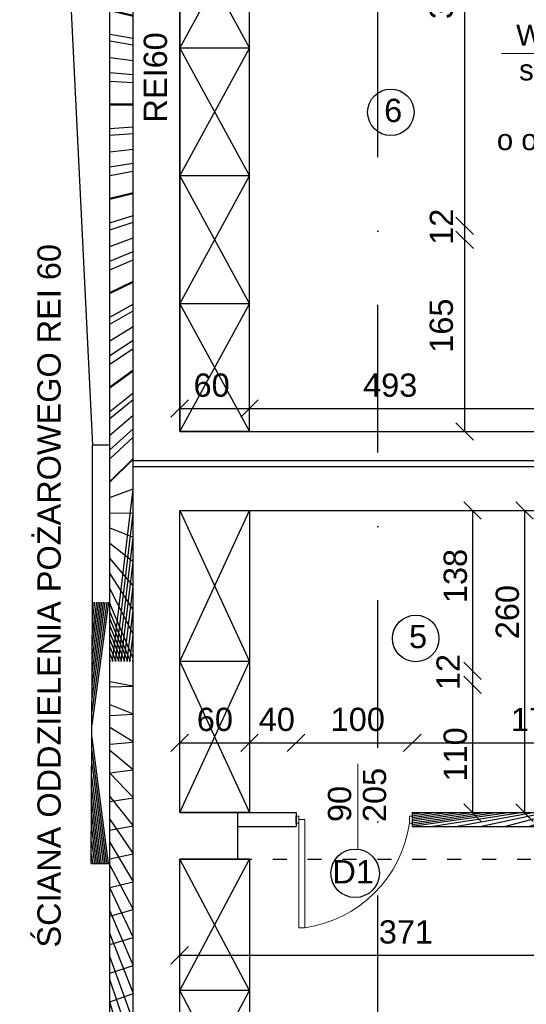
# Model space of a CAD drawing. Header units: millimetres. Extents: x 6197 to 108098, y 4257 to 29730.
# Tile 26 of 148: x 17335 to 17770, y 10653 to 11500. Entities that reach past the tile are written whole.
import ezdxf

# ---------------------------------------------------------------- set-up
doc = ezdxf.new("R2010")
doc.units = ezdxf.units.MM
doc.linetypes.add('ACAD_ISO03W100', pattern=[30, 12, -18])
doc.linetypes.add('DASHDOTX2', pattern=[50.8, 25.4, -12.7, 0, -12.7])
doc.layers.add('R-TAB', color=1, linetype='Continuous')
doc.styles.get("Standard").update_dxf_attribs({"font": 'arial.ttf'})
doc.dimstyles.new('ISO-25', dxfattribs={"dimtxt": 2.5, "dimasz": 2.5, "dimexe": 1.25, "dimexo": 0.625, "dimtad": 1, "dimtxsty": 'Standard', "dimcen": 2.5, "dimadec": 0, "dimazin": 0, "dimtfac": 1, "dimtmove": 0, "dimatfit": 3, "dimfxl": 1, "dimarcsym": 0})
pattern_1 = [(45, (-1177844323.7111, -935728472.6591815), (-11.22532015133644, 11.22532015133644), []), (135, (-1177844323.7111, -935728472.6591815), (-11.22532015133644, -11.22532015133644), [])]

# ---------------------------------------------------------------- blocks, each defined once
blk = doc.blocks.new('_Oblique')
at = {"color": 0, "linetype": 'ByBlock', "lineweight": -2}
blk.add_line((-0.5, -0.5), (0.5, 0.5), dxfattribs=at)
blk = doc.blocks.new('*D521')
at = {"color": 0, "lineweight": -2, "transparency": 16777216}
blk.add_line((17194.47710686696, 11145.62654193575), (17194.47710686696, 11695.62654181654), dxfattribs=at)
at = {"layer": 'Defpoints', "color": 0, "transparency": 16777216}
for p in [(17194.47710686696, 11695.62654181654), (17422.33067399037, 11695.62654181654), (17422.33067399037, 11145.62654193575)]:
    blk.add_point(p, dxfattribs=at)
at = {"color": 0, "lineweight": -2, "transparency": 16777216, "xscale": 15, "yscale": 15, "zscale": 15}
for p, rotation in [((17194.47710686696, 11695.62654181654), 90), ((17194.47710686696, 11145.62654193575), 270)]:
    blk.add_blockref('_Oblique', p, dxfattribs=dict(at, rotation=rotation))
at = {"color": 0, "transparency": 16777216, "insert": (17174.48710185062, 11474.44269534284), "char_height": 20, "attachment_point": 5, "rotation": 90}
blk.add_mtext('550', dxfattribs=at)
blk = doc.blocks.new('*D522')
at = {"color": 0, "lineweight": -2, "transparency": 16777216}
blk.add_line((17194.47711163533, 11120.62658485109), (17194.47711163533, 11145.62653955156), dxfattribs=at)
at = {"layer": 'Defpoints', "color": 0, "transparency": 16777216}
for p in [(17194.47711163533, 11145.62653955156), (17422.33067637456, 11145.62653955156), (17432.33067399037, 11120.62658485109)]:
    blk.add_point(p, dxfattribs=at)
at = {"color": 0, "lineweight": -2, "transparency": 16777216, "xscale": 15, "yscale": 15, "zscale": 15}
for p, rotation in [((17194.47711163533, 11145.62653955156), 90), ((17194.47711163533, 11120.62658485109), 270)]:
    blk.add_blockref('_Oblique', p, dxfattribs=dict(at, rotation=rotation))
at = {"color": 0, "transparency": 16777216, "insert": (17174.48710423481, 11139.54484625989), "char_height": 20, "attachment_point": 5, "rotation": 90}
blk.add_mtext('25', dxfattribs=at)
blk = doc.blocks.new('*D523')
at = {"color": 0, "lineweight": -2, "transparency": 16777216}
blk.add_line((17194.47711783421, 11115.62654193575), (17194.47711783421, 11120.62653764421), dxfattribs=at)
at = {"layer": 'Defpoints', "color": 0, "transparency": 16777216}
for p in [(17194.47711783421, 11120.62653764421), (17422.33068066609, 11120.62653764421), (17432.33068257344, 11115.62654193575)]:
    blk.add_point(p, dxfattribs=at)
at = {"color": 0, "lineweight": -2, "transparency": 16777216, "xscale": 15, "yscale": 15, "zscale": 15}
for p, rotation in [((17194.47711783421, 11120.62653764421), 90), ((17194.47711783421, 11115.62654193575), 270)]:
    blk.add_blockref('_Oblique', p, dxfattribs=dict(at, rotation=rotation))
at = {"color": 0, "transparency": 16777216, "insert": (17220.89618664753, 11114.54484435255), "char_height": 20, "attachment_point": 5, "rotation": 90}
blk.add_mtext('5', dxfattribs=at)
blk = doc.blocks.new('*D524')
at = {"color": 0, "lineweight": -2, "transparency": 16777216}
blk.add_line((17194.47712117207, 11115.62654193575), (17194.47712117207, 11077.62654205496), dxfattribs=at)
at = {"layer": 'Defpoints', "color": 0, "transparency": 16777216}
for p in [(17432.33067828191, 11115.62654193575), (17194.47712117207, 11077.62654205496), (17422.33067422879, 11077.62654205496)]:
    blk.add_point(p, dxfattribs=at)
at = {"color": 0, "lineweight": -2, "transparency": 16777216, "xscale": 15, "yscale": 15, "zscale": 15}
for p, rotation in [((17194.47712117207, 11115.62654193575), 90), ((17194.47712117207, 11077.62654205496), 270)]:
    blk.add_blockref('_Oblique', p, dxfattribs=dict(at, rotation=rotation))
at = {"color": 0, "transparency": 16777216, "insert": (17175.03298550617, 11101.96804484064), "char_height": 20, "attachment_point": 5, "rotation": 90}
blk.add_mtext('38', dxfattribs=at)
blk = doc.blocks.new('*D525')
at = {"color": 0, "lineweight": -2, "transparency": 16777216}
blk.add_line((17194.47712307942, 11077.62654539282), (17194.47712307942, 10817.62654193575), dxfattribs=at)
at = {"layer": 'Defpoints', "color": 0, "transparency": 16777216}
for p in [(17422.33067422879, 11077.62654539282), (17194.47712307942, 10817.62654193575), (17422.33067494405, 10817.62654193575)]:
    blk.add_point(p, dxfattribs=at)
at = {"color": 0, "lineweight": -2, "transparency": 16777216, "xscale": 15, "yscale": 15, "zscale": 15}
for p, rotation in [((17194.47712307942, 11077.62654539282), 90), ((17194.47712307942, 10817.62654193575), 270)]:
    blk.add_blockref('_Oblique', p, dxfattribs=dict(at, rotation=rotation))
at = {"color": 0, "transparency": 16777216, "insert": (17175.03298550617, 10968.3247912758), "char_height": 20, "attachment_point": 5, "rotation": 90}
blk.add_mtext('260', dxfattribs=at)
blk = doc.blocks.new('*D526')
at = {"color": 0, "lineweight": -2, "transparency": 16777216}
blk.add_line((17194.47712498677, 10817.62654765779), (17194.47712498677, 10777.62654193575), dxfattribs=at)
at = {"layer": 'Defpoints', "color": 0, "transparency": 16777216}
for p in [(17422.33067422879, 10817.62654765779), (17194.47712498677, 10777.62654193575), (17422.33067494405, 10777.62654193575)]:
    blk.add_point(p, dxfattribs=at)
at = {"color": 0, "lineweight": -2, "transparency": 16777216, "xscale": 15, "yscale": 15, "zscale": 15}
for p, rotation in [((17194.47712498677, 10817.62654765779), 90), ((17194.47712498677, 10777.62654193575), 270)]:
    blk.add_blockref('_Oblique', p, dxfattribs=dict(at, rotation=rotation))
at = {"color": 0, "transparency": 16777216, "insert": (17175.03298550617, 10802.89684578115), "char_height": 20, "attachment_point": 5, "rotation": 90}
blk.add_mtext('40', dxfattribs=at)
blk = doc.blocks.new('*D527')
at = {"color": 0, "lineweight": -2, "transparency": 16777216}
blk.add_line((17194.47712689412, 10777.62654193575), (17194.47712689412, 10212.62654193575), dxfattribs=at)
at = {"layer": 'Defpoints', "color": 0, "transparency": 16777216}
for p in [(17422.33067422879, 10777.62654193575), (17194.47712689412, 10212.62654193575), (17422.33067494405, 10212.62654193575)]:
    blk.add_point(p, dxfattribs=at)
at = {"color": 0, "lineweight": -2, "transparency": 16777216, "xscale": 15, "yscale": 15, "zscale": 15}
for p, rotation in [((17194.47712689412, 10777.62654193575), 90), ((17194.47712689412, 10212.62654193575), 270)]:
    blk.add_blockref('_Oblique', p, dxfattribs=dict(at, rotation=rotation))
at = {"color": 0, "transparency": 16777216, "insert": (17175.03298550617, 10499.86488100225), "char_height": 20, "attachment_point": 5, "rotation": 90}
blk.add_mtext('565', dxfattribs=at)
blk = doc.blocks.new('*D529')
at = {"color": 0, "lineweight": -2, "transparency": 16777216}
blk.add_line((17144.477133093, 11755.62654205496), (17144.477133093, 10152.62654205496), dxfattribs=at)
at = {"layer": 'Defpoints', "color": 0, "transparency": 16777216}
for p in [(17412.33067399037, 11755.62654205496), (17144.477133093, 10152.62654205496), (17412.33067399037, 10152.62654205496)]:
    blk.add_point(p, dxfattribs=at)
at = {"color": 0, "lineweight": -2, "transparency": 16777216, "xscale": 15, "yscale": 15, "zscale": 15}
for p, rotation in [((17144.477133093, 11755.62654205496), 90), ((17144.477133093, 10152.62654205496), 270)]:
    blk.add_blockref('_Oblique', p, dxfattribs=dict(at, rotation=rotation))
at = {"color": 0, "transparency": 16777216, "insert": (17125.03298550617, 10971.17177339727), "char_height": 20, "attachment_point": 5, "rotation": 90}
blk.add_mtext('1603', dxfattribs=at)
blk = doc.blocks.new('*D538')
at = {"color": 0, "lineweight": -2, "transparency": 16777216}
blk.add_line((17472.33067399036, 10694.86880298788), (17843.3306744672, 10694.86880298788), dxfattribs=at)
at = {"layer": 'Defpoints', "color": 0, "transparency": 16777216}
for p in [(17472.33067399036, 10817.62653990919), (17843.3306744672, 10817.62654205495), (17843.3306744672, 10694.86880298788)]:
    blk.add_point(p, dxfattribs=at)
at = {"color": 0, "lineweight": -2, "transparency": 16777216, "xscale": 15, "yscale": 15, "zscale": 15, "rotation": 180}
blk.add_blockref('_Oblique', (17472.33067399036, 10694.86880298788), dxfattribs=at)
at = {"color": 0, "lineweight": -2, "transparency": 16777216, "xscale": 15, "yscale": 15, "zscale": 15}
blk.add_blockref('_Oblique', (17843.3306744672, 10694.86880298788), dxfattribs=at)
at = {"color": 0, "transparency": 16777216, "insert": (17666.82985692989, 10714.85880168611), "char_height": 20, "attachment_point": 5}
blk.add_mtext('371', dxfattribs=at)
blk = doc.blocks.new('*D609')
at = {"color": 0, "lineweight": -2, "transparency": 16777216}
blk.add_line((17768.75600915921, 11077.62654205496), (17768.75600915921, 10817.62654038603), dxfattribs=at)
at = {"layer": 'Defpoints', "color": 0, "transparency": 16777216}
for p in [(17832.20328479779, 11077.62654205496), (17768.75600915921, 10817.62654038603), (17799.13173705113, 10817.62654038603)]:
    blk.add_point(p, dxfattribs=at)
at = {"color": 0, "lineweight": -2, "transparency": 16777216, "xscale": 15, "yscale": 15, "zscale": 15}
for p, rotation in [((17768.75600915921, 11077.62654205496), 90), ((17768.75600915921, 10817.62654038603), 270)]:
    blk.add_blockref('_Oblique', p, dxfattribs=dict(at, rotation=rotation))
at = {"color": 0, "transparency": 16777216, "insert": (17754.13210159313, 10990.18521686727), "char_height": 20, "attachment_point": 5, "rotation": 90}
blk.add_mtext('260', dxfattribs=at)
blk = doc.blocks.new('*D610')
at = {"color": 0, "lineweight": -2, "transparency": 16777216}
blk.add_line((17724.00336819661, 11077.62654217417), (17724.00336819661, 10939.62654181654), dxfattribs=at)
at = {"layer": 'Defpoints', "color": 0, "transparency": 16777216}
for p in [(17768.58303528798, 11077.62654217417), (17724.00336819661, 10939.62654181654), (17768.58303528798, 10939.62654181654)]:
    blk.add_point(p, dxfattribs=at)
at = {"color": 0, "lineweight": -2, "transparency": 16777216, "xscale": 15, "yscale": 15, "zscale": 15}
for p, rotation in [((17724.00336819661, 11077.62654217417), 90), ((17724.00336819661, 10939.62654181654), 270)]:
    blk.add_blockref('_Oblique', p, dxfattribs=dict(at, rotation=rotation))
at = {"color": 0, "transparency": 16777216, "insert": (17709.379456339, 11021.28091820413), "char_height": 20, "attachment_point": 5, "rotation": 90}
blk.add_mtext('138', dxfattribs=at)
blk = doc.blocks.new('*D611')
at = {"color": 0, "lineweight": -2, "transparency": 16777216}
blk.add_line((17724.00337129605, 10939.62654241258), (17724.00337129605, 10927.62654181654), dxfattribs=at)
at = {"layer": 'Defpoints', "color": 0, "transparency": 16777216}
for p in [(17768.58303457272, 10939.62654241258), (17724.00337129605, 10927.62654181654), (17768.58303528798, 10927.62654181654)]:
    blk.add_point(p, dxfattribs=at)
at = {"color": 0, "lineweight": -2, "transparency": 16777216, "xscale": 15, "yscale": 15, "zscale": 15}
for p, rotation in [((17724.00337129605, 10939.62654241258), 90), ((17724.00337129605, 10927.62654181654), 270)]:
    blk.add_blockref('_Oblique', p, dxfattribs=dict(at, rotation=rotation))
at = {"color": 0, "transparency": 16777216, "insert": (17703.06760436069, 10938.62636312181), "char_height": 20, "attachment_point": 5, "rotation": 90}
blk.add_mtext('12', dxfattribs=at)
blk = doc.blocks.new('*D612')
at = {"color": 0, "lineweight": -2, "transparency": 16777216}
blk.add_line((17724.00337201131, 10927.62654241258), (17724.00337201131, 10817.62654765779), dxfattribs=at)
at = {"layer": 'Defpoints', "color": 0, "transparency": 16777216}
for p in [(17768.58303528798, 10927.62654241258), (17724.00337201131, 10817.62654765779), (17768.58304005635, 10817.62654765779)]:
    blk.add_point(p, dxfattribs=at)
at = {"color": 0, "lineweight": -2, "transparency": 16777216, "xscale": 15, "yscale": 15, "zscale": 15}
for p, rotation in [((17724.00337201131, 10927.62654241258), 90), ((17724.00337201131, 10817.62654765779), 270)]:
    blk.add_blockref('_Oblique', p, dxfattribs=dict(at, rotation=rotation))
at = {"color": 0, "transparency": 16777216, "insert": (17709.379456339, 10867.73267646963), "char_height": 20, "attachment_point": 5, "rotation": 90}
blk.add_mtext('110', dxfattribs=at)
blk = doc.blocks.new('*D620')
at = {"color": 0, "lineweight": -2, "transparency": 16777216}
blk.add_line((17472.33067399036, 10877.78303881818), (17532.33067375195, 10877.78303881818), dxfattribs=at)
at = {"layer": 'Defpoints', "color": 0, "transparency": 16777216}
for p in [(17532.33067375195, 10877.78303881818), (17472.33067399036, 10817.62654765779), (17532.33067375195, 10817.62654193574)]:
    blk.add_point(p, dxfattribs=at)
at = {"color": 0, "lineweight": -2, "transparency": 16777216, "xscale": 15, "yscale": 15, "zscale": 15, "rotation": 180}
blk.add_blockref('_Oblique', (17472.33067399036, 10877.78303881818), dxfattribs=at)
at = {"color": 0, "lineweight": -2, "transparency": 16777216, "xscale": 15, "yscale": 15, "zscale": 15}
blk.add_blockref('_Oblique', (17532.33067375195, 10877.78303881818), dxfattribs=at)
at = {"color": 0, "transparency": 16777216, "insert": (17502.58544355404, 10897.77303751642), "char_height": 20, "attachment_point": 5}
blk.add_mtext('60', dxfattribs=at)
blk = doc.blocks.new('*D621')
at = {"color": 0, "lineweight": -2, "transparency": 16777216}
blk.add_line((17532.33067375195, 10877.78303881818), (17572.33067375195, 10877.78303881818), dxfattribs=at)
at = {"layer": 'Defpoints', "color": 0, "transparency": 16777216}
for p in [(17572.33067375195, 10877.78303881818), (17532.33067375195, 10817.62654765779), (17572.33067375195, 10817.62654205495)]:
    blk.add_point(p, dxfattribs=at)
at = {"color": 0, "lineweight": -2, "transparency": 16777216, "xscale": 15, "yscale": 15, "zscale": 15, "rotation": 180}
blk.add_blockref('_Oblique', (17532.33067375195, 10877.78303881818), dxfattribs=at)
at = {"color": 0, "lineweight": -2, "transparency": 16777216, "xscale": 15, "yscale": 15, "zscale": 15}
blk.add_blockref('_Oblique', (17572.33067375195, 10877.78303881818), dxfattribs=at)
at = {"color": 0, "transparency": 16777216, "insert": (17555.83667188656, 10897.77303751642), "char_height": 20, "attachment_point": 5}
blk.add_mtext('40', dxfattribs=at)
blk = doc.blocks.new('*D622')
at = {"color": 0, "lineweight": -2, "transparency": 16777216}
blk.add_line((17572.33067375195, 10877.78303881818), (17672.33067375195, 10877.78303881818), dxfattribs=at)
at = {"layer": 'Defpoints', "color": 0, "transparency": 16777216}
for p in [(17672.33067375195, 10877.78303881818), (17572.33067375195, 10817.62654765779), (17672.33067375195, 10817.62654205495)]:
    blk.add_point(p, dxfattribs=at)
at = {"color": 0, "lineweight": -2, "transparency": 16777216, "xscale": 15, "yscale": 15, "zscale": 15, "rotation": 180}
blk.add_blockref('_Oblique', (17572.33067375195, 10877.78303881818), dxfattribs=at)
at = {"color": 0, "lineweight": -2, "transparency": 16777216, "xscale": 15, "yscale": 15, "zscale": 15}
blk.add_blockref('_Oblique', (17672.33067375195, 10877.78303881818), dxfattribs=at)
at = {"color": 0, "transparency": 16777216, "insert": (17625.44544225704, 10897.77303751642), "char_height": 20, "attachment_point": 5}
blk.add_mtext('100', dxfattribs=at)
blk = doc.blocks.new('*D638')
at = {"color": 0, "lineweight": -2, "transparency": 16777216}
blk.add_line((17672.33067375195, 10877.78303881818), (17843.33067422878, 10877.78303881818), dxfattribs=at)
at = {"layer": 'Defpoints', "color": 0, "transparency": 16777216}
for p in [(17843.33067422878, 10877.78303881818), (17672.33067375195, 10817.62654765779), (17843.33067422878, 10817.62654765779)]:
    blk.add_point(p, dxfattribs=at)
at = {"color": 0, "lineweight": -2, "transparency": 16777216, "xscale": 15, "yscale": 15, "zscale": 15, "rotation": 180}
blk.add_blockref('_Oblique', (17672.33067375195, 10877.78303881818), dxfattribs=at)
at = {"color": 0, "lineweight": -2, "transparency": 16777216, "xscale": 15, "yscale": 15, "zscale": 15}
blk.add_blockref('_Oblique', (17843.33067422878, 10877.78303881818), dxfattribs=at)
at = {"color": 0, "transparency": 16777216, "insert": (17780.41808777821, 10897.77303751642), "char_height": 20, "attachment_point": 5}
blk.add_mtext('171', dxfattribs=at)
blk = doc.blocks.new('*D741')
at = {"color": 0, "lineweight": -2, "transparency": 16777216}
blk.add_line((17472.33067637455, 11165.42034002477), (17532.33067637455, 11165.42034002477), dxfattribs=at)
at = {"layer": 'Defpoints', "color": 0, "transparency": 16777216}
for p in [(17532.33067637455, 11165.42034002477), (17472.33067637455, 11145.62653955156), (17532.33067637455, 11145.62654372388)]:
    blk.add_point(p, dxfattribs=at)
at = {"color": 0, "lineweight": -2, "transparency": 16777216, "xscale": 15, "yscale": 15, "zscale": 15, "rotation": 180}
blk.add_blockref('_Oblique', (17472.33067637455, 11165.42034002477), dxfattribs=at)
at = {"color": 0, "lineweight": -2, "transparency": 16777216, "xscale": 15, "yscale": 15, "zscale": 15}
blk.add_blockref('_Oblique', (17532.33067637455, 11165.42034002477), dxfattribs=at)
at = {"color": 0, "transparency": 16777216, "insert": (17499.81133299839, 11185.41033872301), "char_height": 20, "attachment_point": 5}
blk.add_mtext('60', dxfattribs=at)
blk = doc.blocks.new('*D742')
at = {"color": 0, "lineweight": -2, "transparency": 16777216}
blk.add_line((17532.33067875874, 11165.42034002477), (18025.33067399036, 11165.42034002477), dxfattribs=at)
at = {"layer": 'Defpoints', "color": 0, "transparency": 16777216}
for p in [(18025.33067399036, 11165.42034002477), (17532.33067875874, 11145.62653955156), (18025.33067399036, 11145.62654372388)]:
    blk.add_point(p, dxfattribs=at)
at = {"color": 0, "lineweight": -2, "transparency": 16777216, "xscale": 15, "yscale": 15, "zscale": 15, "rotation": 180}
blk.add_blockref('_Oblique', (17532.33067875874, 11165.42034002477), dxfattribs=at)
at = {"color": 0, "lineweight": -2, "transparency": 16777216, "xscale": 15, "yscale": 15, "zscale": 15}
blk.add_blockref('_Oblique', (18025.33067399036, 11165.42034002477), dxfattribs=at)
at = {"color": 0, "transparency": 16777216, "insert": (17653.28853899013, 11185.41033872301), "char_height": 20, "attachment_point": 5}
blk.add_mtext('493', dxfattribs=at)
blk = doc.blocks.new('*D753')
at = {"color": 0, "lineweight": -2, "transparency": 16777216}
blk.add_line((17717.32379823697, 11322.62654193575), (17717.32379823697, 11695.62654217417), dxfattribs=at)
at = {"layer": 'Defpoints', "color": 0, "transparency": 16777216}
for p in [(17717.32379823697, 11695.62654217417), (18017.33067399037, 11695.62654217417), (18029.33067399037, 11322.62654193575)]:
    blk.add_point(p, dxfattribs=at)
at = {"color": 0, "lineweight": -2, "transparency": 16777216, "xscale": 15, "yscale": 15, "zscale": 15}
for p, rotation in [((17717.32379823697, 11695.62654217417), 90), ((17717.32379823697, 11322.62654193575), 270)]:
    blk.add_blockref('_Oblique', p, dxfattribs=dict(at, rotation=rotation))
at = {"color": 0, "transparency": 16777216, "insert": (17697.33379369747, 11523.77693864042), "char_height": 20, "attachment_point": 5, "rotation": 90}
blk.add_mtext('373', dxfattribs=at)
blk = doc.blocks.new('*D754')
at = {"color": 0, "lineweight": -2, "transparency": 16777216}
blk.add_line((17717.32379942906, 11310.62654193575), (17717.32379942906, 11322.626542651), dxfattribs=at)
at = {"layer": 'Defpoints', "color": 0, "transparency": 16777216}
for p in [(17717.32379942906, 11322.626542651), (18017.33067327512, 11322.626542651), (18029.33067375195, 11310.62654193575)]:
    blk.add_point(p, dxfattribs=at)
at = {"color": 0, "lineweight": -2, "transparency": 16777216, "xscale": 15, "yscale": 15, "zscale": 15}
for p, rotation in [((17717.32379942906, 11322.626542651), 90), ((17717.32379942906, 11310.62654193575), 270)]:
    blk.add_blockref('_Oblique', p, dxfattribs=dict(at, rotation=rotation))
at = {"color": 0, "transparency": 16777216, "insert": (17697.33379298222, 11321.84350701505), "char_height": 20, "attachment_point": 5, "rotation": 90}
blk.add_mtext('12', dxfattribs=at)
blk = doc.blocks.new('*D755')
at = {"color": 0, "lineweight": -2, "transparency": 16777216}
blk.add_line((17717.32380300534, 11145.62653955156), (17717.32380300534, 11310.62654074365), dxfattribs=at)
at = {"layer": 'Defpoints', "color": 0, "transparency": 16777216}
for p in [(17717.32380300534, 11310.62654074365), (18029.33067399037, 11310.62654074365), (18029.33067399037, 11145.62653955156)]:
    blk.add_point(p, dxfattribs=at)
at = {"color": 0, "lineweight": -2, "transparency": 16777216, "xscale": 15, "yscale": 15, "zscale": 15}
for p, rotation in [((17717.32380300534, 11310.62654074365), 90), ((17717.32380300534, 11145.62653955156), 270)]:
    blk.add_blockref('_Oblique', p, dxfattribs=dict(at, rotation=rotation))
at = {"color": 0, "transparency": 16777216, "insert": (17697.33379417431, 11236.71541043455), "char_height": 20, "attachment_point": 5, "rotation": 90}
blk.add_mtext('165', dxfattribs=at)
blk = doc.blocks.new('*D663')
at = {"color": 0, "lineweight": -2, "transparency": 16777216}
blk.add_line((17244.47710972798, 11133.80580969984), (17244.47710972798, 11755.62654205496), dxfattribs=at)
at = {"layer": 'Defpoints', "color": 0, "transparency": 16777216}
for p in [(17244.47710972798, 11755.62654205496), (17412.33067399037, 11755.62654205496), (17397.33067446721, 11133.80580969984)]:
    blk.add_point(p, dxfattribs=at)
at = {"color": 0, "lineweight": -2, "transparency": 16777216, "xscale": 15, "yscale": 15, "zscale": 15}
for p, rotation in [((17244.47710972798, 11755.62654205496), 90), ((17244.47710972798, 11133.80580969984), 270)]:
    blk.add_blockref('_Oblique', p, dxfattribs=dict(at, rotation=rotation))
at = {"color": 0, "transparency": 16777216, "insert": (17224.48710185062, 11497.42546352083), "char_height": 20, "attachment_point": 5, "rotation": 90}
blk.add_mtext('622', dxfattribs=at)
blk = doc.blocks.new('*D664')
at = {"color": 0, "lineweight": -2, "transparency": 16777216}
blk.add_line((17244.47711163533, 10773.80619736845), (17244.47711163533, 11133.80580969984), dxfattribs=at)
at = {"layer": 'Defpoints', "color": 0, "transparency": 16777216}
for p in [(17244.47711163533, 11133.80580969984), (17397.33067446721, 11133.80580969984), (17396.18662553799, 10773.80619736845)]:
    blk.add_point(p, dxfattribs=at)
at = {"color": 0, "lineweight": -2, "transparency": 16777216, "xscale": 15, "yscale": 15, "zscale": 15}
for p, rotation in [((17244.47711163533, 11133.80580969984), 90), ((17244.47711163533, 10773.80619736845), 270)]:
    blk.add_blockref('_Oblique', p, dxfattribs=dict(at, rotation=rotation))
at = {"color": 0, "transparency": 16777216, "insert": (17224.48710185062, 10963.50284084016), "char_height": 20, "attachment_point": 5, "rotation": 90}
blk.add_mtext('360', dxfattribs=at)
blk = doc.blocks.new('*D665')
at = {"color": 0, "lineweight": -2, "transparency": 16777216}
blk.add_line((17244.47711545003, 10152.62654193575), (17244.47711545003, 10773.80619736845), dxfattribs=at)
at = {"layer": 'Defpoints', "color": 0, "transparency": 16777216}
for p in [(17244.47711545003, 10773.80619736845), (17396.18662553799, 10773.80619736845), (17412.33067399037, 10152.62654193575)]:
    blk.add_point(p, dxfattribs=at)
at = {"color": 0, "lineweight": -2, "transparency": 16777216, "xscale": 15, "yscale": 15, "zscale": 15}
for p, rotation in [((17244.47711545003, 10773.80619736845), 90), ((17244.47711545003, 10152.62654193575), 270)]:
    blk.add_blockref('_Oblique', p, dxfattribs=dict(at, rotation=rotation))
at = {"color": 0, "transparency": 16777216, "insert": (17224.48710375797, 10510.9700976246), "char_height": 20, "attachment_point": 5, "rotation": 90}
blk.add_mtext('621', dxfattribs=at)

msp = doc.modelspace()

# ---------------------------------------------------------------- hatches: boundary and pattern name
h = msp.add_hatch()
h.set_pattern_fill('ANSI37', color=256, scale=5)
h.set_pattern_definition(pattern_1)
h.paths.add_polyline_path([(17598.33067399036, 11755.62654193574), (17412.33067399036, 11755.62654205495), (17412.33067399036, 11100.80580969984), (17412.3306744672, 11100.80580969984), (17412.3306744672, 10995.80580969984), (17412.3306744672, 10947.62654193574), (17432.33067399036, 10947.62654193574), (17432.33067399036, 11115.62654193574), (17432.3306782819, 11115.62654193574), (17432.33067399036, 11120.62654193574), (17432.33067399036, 11735.62654193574), (17598.33067399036, 11735.62654205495)])
h = msp.add_hatch()
h.set_pattern_fill('ANSI31', color=256, scale=4)
h.set_pattern_definition([(45, (-1177848069.711099, -935728250.4799136), (-8.980256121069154, 8.980256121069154), [])])
h.paths.add_polyline_path([(17397.3306744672, 10998.80580969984), (17412.3306744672, 10998.80580969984), (17412.3306744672, 11133.80580969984), (17397.3306744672, 11133.80580969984)])
h.paths.add_polyline_path([(17412.33067399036, 10998.80580969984), (17397.3306744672, 10998.80580969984), (17396.7586501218, 10773.80600353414), (17411.75864964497, 10773.80600353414)])
h = msp.add_hatch()
h.set_pattern_fill('ANSI37', color=256, scale=5)
h.set_pattern_definition(pattern_1)
h.paths.add_polyline_path([(17532.33067399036, 10172.62654181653), (17432.33067399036, 10172.62654193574), (17432.33067399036, 10947.62654193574), (17412.33067399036, 10947.62654193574), (17412.33067399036, 10152.62654193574), (17532.33067399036, 10152.62654193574)])
h = msp.add_hatch()
h.set_pattern_fill('ANSI31', color=256, scale=5)
h.set_pattern_definition([(45, (-1177844323.7111, -935728472.6591815), (-11.22532015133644, 11.22532015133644), [])])
h.paths.add_polyline_path([(17572.33067375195, 10817.62654193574), (17522.33067399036, 10817.62654205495), (17522.33067399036, 10805.62654205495), (17572.33067375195, 10805.62654193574)])
h.paths.add_polyline_path([(17842.33067399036, 10817.62654193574), (17672.33067375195, 10817.62654193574), (17672.33067375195, 10805.62654181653), (17842.33067399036, 10805.62654193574)])

# ---------------------------------------------------------------- linework, layer by layer
at = {"linetype": 'DASHDOTX2', "lineweight": 30, "ltscale": 5}
msp.add_line((17642.71631151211, 10619.35008712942), (17642.71631151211, 12576.98454984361), dxfattribs=at)
for p, q in [((17363.92819076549, 11820.47758015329), (17397.3306744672, 11133.80580969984)), ((17532.33067637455, 11145.62653955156), (17532.33067637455, 11695.62654193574)), ((17472.33067422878, 11475.62654181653), (17532.33067661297, 11585.62654193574)), ((17472.33067422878, 11585.62654181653), (17532.33067661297, 11475.62654193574)), ((17532.33067661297, 11475.62654193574), (17472.33067422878, 11475.62654181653)), ((17472.33067399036, 11365.62654229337), (17532.33067637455, 11475.62654241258)), ((17472.33067399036, 11475.62654229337), (17532.33067637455, 11365.62654241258)), ((17532.33067637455, 11365.62654241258), (17472.33067399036, 11365.62654229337)), ((17472.33067470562, 11255.62654229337), (17532.33067708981, 11365.62654241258)), ((17472.33067470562, 11365.62654229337), (17532.33067708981, 11255.62654241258)), ((17472.33067399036, 11145.62654360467), (17532.33067637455, 11255.62654372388)), ((17472.33067399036, 11255.62654360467), (17532.33067637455, 11145.62654372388)), ((17532.33067708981, 11255.62654241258), (17472.33067470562, 11255.62654229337)), ((17532.33067637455, 11145.62654372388), (17472.33067399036, 11145.62654360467)), ((17472.33067637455, 11145.62653955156), (17532.33067637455, 11145.62653955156)), ((17432.3306782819, 11115.62654193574), (17432.33067399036, 11120.62654193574)), ((17472.33067422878, 11077.62654193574), (17985.33067422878, 11077.62654193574)), ((17472.33067399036, 11077.62654193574), (17532.33067399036, 11077.62654193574)), ((17472.33067422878, 11077.62654193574), (17532.33067375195, 10947.62654205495)), ((17472.33067494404, 10947.62654193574), (17532.33067375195, 11077.62654193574)), ((17532.33067399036, 11077.62654193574), (17532.33067375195, 10817.62654205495)), ((17532.33067375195, 10947.62654193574), (17472.33067422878, 10947.62654193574)), ((17472.33067422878, 10947.62654193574), (17532.33067375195, 10817.62654205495)), ((17472.33067494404, 10817.62654193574), (17532.33067375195, 10947.62654193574)), ((17532.33067375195, 10817.62654205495), (17472.33067422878, 10817.62654765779)), ((17532.33067375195, 10817.62654205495), (17572.33067375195, 10817.62654205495)), ((17572.33067375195, 10808.62654205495), (17572.33067375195, 10814.62654205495)), ((17532.33067303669, 10777.62654181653), (17472.33067303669, 10777.62654169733)), ((17532.33067303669, 10664.62654181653), (17472.33067303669, 10777.62654169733)), ((17472.33067399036, 10777.62654193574), (17522.33067399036, 10777.62654193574)), ((17472.33067399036, 10777.62654193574), (17532.33067399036, 10777.62654193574)), ((17472.33067399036, 10664.62654193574), (17532.33067303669, 10777.62654181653)), ((17532.33067399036, 10777.62654193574), (17532.33067399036, 10212.62654229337)), ((17532.33067399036, 10664.62654181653), (17472.33067399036, 10664.62654169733)), ((17532.33067399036, 10551.62654181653), (17472.33067399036, 10664.62654169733)), ((17472.33067494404, 10551.62654193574), (17532.33067399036, 10664.62654181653))]:
    msp.add_line(p, q)
at = {"lineweight": 30}
for p, q in [((17412.33067399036, 10152.62654193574), (17412.33067399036, 11755.62654205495)), ((17432.33067399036, 11120.62654193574), (17432.33067399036, 11735.62654193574)), ((17472.33067399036, 11145.62654193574), (17472.33067399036, 11695.62654193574)), ((17472.33067399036, 11695.62654193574), (17472.33067399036, 11145.62654193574)), ((17472.33067399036, 11145.62654193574), (17985.33067422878, 11145.62654193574)), ((17397.3306744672, 10998.80580969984), (17397.3306744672, 11133.80580969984)), ((17412.3306744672, 11133.80580969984), (17397.3306744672, 11133.80580969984)), ((17432.33067399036, 11120.62654193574), (17985.33067422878, 11120.62654181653)), ((17432.33067399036, 10172.62654193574), (17432.33067399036, 11115.62654193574)), ((17432.33067399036, 11115.62654193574), (17985.33067422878, 11115.62654181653)), ((17412.3306744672, 10995.80580969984), (17412.3306744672, 11100.80580969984)), ((17472.33067399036, 10817.62654193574), (17472.33067422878, 11077.62654205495)), ((17472.33067399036, 11077.62654193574), (17985.33067422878, 11077.62654205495)), ((17396.18662553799, 10773.80619736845), (17397.3306744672, 10998.80580969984)), ((17412.33067399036, 10800.80580969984), (17412.33067399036, 10905.80580969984)), ((17472.33067399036, 10817.62654193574), (17522.33067399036, 10817.62654205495)), ((17522.33067399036, 10777.62654193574), (17522.33067399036, 10817.62654193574)), ((17522.33067399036, 10817.62654205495), (17572.33067375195, 10817.62654193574)), ((17572.33067375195, 10817.62654205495), (17572.33067375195, 10805.62654205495)), ((17672.33067375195, 10817.62654193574), (17842.33067399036, 10817.62654193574)), ((17672.33067375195, 10817.62654205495), (17672.33067375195, 10805.62654205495)), ((17522.33067399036, 10805.62654205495), (17572.33067375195, 10805.62654193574)), ((17672.33067375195, 10805.62654181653), (17842.33067399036, 10805.62654193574)), ((17396.18662553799, 10773.80619736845), (17412.33067399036, 10773.80580969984)), ((17472.33067399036, 10212.62654193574), (17472.33067399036, 10777.62654193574)), ((17472.33067399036, 10777.62654193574), (17522.33067399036, 10777.62654205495))]:
    msp.add_line(p, q, dxfattribs=at)
at = {"lineweight": 20}
for p, q in [((17748.90270977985, 11470.91376181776), (17984.02769142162, 11470.91376181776)), ((17625.38020974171, 10859.70669408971), (17625.38020974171, 10786.34765096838)), ((17574.83067375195, 10814.62654205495), (17572.33067375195, 10814.62654205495)), ((17574.83067375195, 10811.62654205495), (17574.83067375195, 10814.62654205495)), ((17574.83067375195, 10811.62654205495), (17579.83067375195, 10811.62654205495)), ((17574.83067375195, 10811.62654205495), (17574.83067375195, 10808.62654205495)), ((17579.83067375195, 10718.62654205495), (17579.83067375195, 10811.62654205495)), ((17669.83067375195, 10811.62654205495), (17669.83067375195, 10814.62654205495)), ((17669.83067375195, 10814.62654205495), (17672.33067375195, 10814.62654205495)), ((17669.83067375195, 10811.62654205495), (17669.83067375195, 10808.62654205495)), ((17574.83067375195, 10808.62654205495), (17572.33067375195, 10808.62654205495)), ((17574.83067375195, 10808.62654205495), (17574.83067375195, 10718.62654205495)), ((17669.83067375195, 10808.62654205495), (17672.33067375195, 10808.62654205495)), ((17574.83067375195, 10718.62654205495), (17579.83067375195, 10718.62654205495))]:
    msp.add_line(p, q, dxfattribs=at)
at = {"linetype": 'ACAD_ISO03W100', "lineweight": 30}
msp.add_line((17522.33067399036, 10777.62654193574), (17842.33067399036, 10777.62654181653), dxfattribs=at)
for centre, radius in [((17653.85970192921, 11420.3252108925), 20), ((17675.23711877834, 10967.55737754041), 20), ((17623.17254072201, 10765.42708965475), 20.85849344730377)]:
    msp.add_circle(centre, radius)
at = {"lineweight": 20}
msp.add_arc((17565.23921471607, 10823.21800180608), 105.6043747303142, 277.9420074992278, 352.0579789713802, dxfattribs=at)

# ---------------------------------------------------------------- texts
for s, width, insert, char_height, attachment_point in [('\\pi133.02116;POMIESZCZENIE\\P\\pi171.94886; SOCJALNE', 513.039595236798, (15661.35022932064, 11539.05351885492), 22, 1), ('\\pi37.22769;Wyłaz ze schodami \\P\\pi39.8;składanymi o wym. \\P\\pi84.42551;75x130 cm \\P\\pi20.68881;o odporności ogniowej \\P\\pi107.67448;REI 60', 289.0433739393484, (17724.32874780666, 11495.77109678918), 18, 1), ('6', 68.36028754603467, (17648.10188776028, 11431.94910415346), 20, 1), ('\\pi50.80241;POMIESZCZENIE \\P\\pi69.3222;SERWEROWNI', 382.2835464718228, (15734.66214996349, 11304.23978384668), 25, 1), ('\\pi51.93757;GRANITOGRES \\P\\pi36.17189;SZKLIWIONY R10', 358.2748756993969, (16143.20079427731, 11229.70974072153), 25, 1), ('\\pi50.80241;POMIESZCZENIE \\P\\pi109.92588;BIUROWE', 382.2835464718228, (15734.66214996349, 11224.23978372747), 25, 1), ('\\pi50.80241;POMIESZCZENIE \\P\\pi62.42417;POMPY CIEPŁA', 382.2835464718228, (15734.66214996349, 11149.70974084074), 25, 1), ('5', 68.36028754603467, (17669.47930460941, 10979.18127080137), 20, 1), ('\\pi49.37959;TERAKOTA R10', 358.2748756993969, (16143.44135600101, 10967.29161521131), 25, 1), ('\\pi5.81401;W.C. NIEPEŁNOSPRAWNYCH \\P\\pi136.59778;I KOBIET', 382.2835464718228, (15734.66214996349, 10896.34752257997), 19, 1), ('\\pi49.37959;TERAKOTA R10', 358.2748756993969, (16143.36116868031, 10887.29161521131), 25, 1), ('\\pi87.53421;CZYTELNIA, STREFA \\P\\pi89.59833;DO PRACY W CISZY,\\P\\pi112.16449;WPOŻYCZALNIA', 411.4449453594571, (15698.15138441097, 10829.70974084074), 17, 1), ('\\pi51.93757;GRANITOGRES \\P\\pi36.17189;SZKLIWIONY R10', 358.2748756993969, (16143.20079427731, 10829.70974060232), 25, 1), ('D1', 68.36028754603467, (17639.34432297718, 10776.77908476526), 20, 3), ('\\pi219.97971;POWIERZCHNIA RAZEM ', 838.2029432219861, (15737.12236314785, 10722.46917887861), 25, 1)]:
    msp.add_mtext_dynamic_manual_height_columns(s, width=width, gutter_width=12.5, heights=[0], dxfattribs=dict(insert=insert, char_height=char_height, attachment_point=attachment_point))
at = {"color": 1, "char_height": 20, "attachment_point": 1, "rotation": 89.99999999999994}
for s, width, insert in [('REI60', 37.211574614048, (17441.41287809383, 11411.51117750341)), ('ŚCIANA ODDZIELENIA POŻAROWEGO REI 60', 745.8312523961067, (17350.03594785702, 10701.54257067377))]:
    msp.add_mtext_dynamic_manual_height_columns(s, width=width, gutter_width=12.5, heights=[0], dxfattribs=dict(at, insert=insert))
at = {"lineweight": 20, "char_height": 20, "attachment_point": 1, "rotation": 89.99999999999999}
for s, insert in [('205', (17629.79109197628, 10809.55705066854)), ('90', (17599.78163033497, 10809.55705066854))]:
    msp.add_mtext_dynamic_manual_height_columns(s, width=37.211574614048, gutter_width=12.5, heights=[0], dxfattribs=dict(at, insert=insert))
at = {"layer": 'R-TAB', "color": 0, "ltscale": 24, "insert": (8054.142809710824, 11524.5361082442), "char_height": 30, "width": 2065.84350681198, "attachment_point": 1}
msp.add_mtext('\\pi772.57046;ELEWACJA POŁUDNIOWA', dxfattribs=at)

# ---------------------------------------------------------------- dimensions: what is measured, and where the dimension line sits
for base, p1, p2, override, picture, middle in [((17144.477133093, 10152.62654205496), (17412.33067399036, 11755.62654205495), (17412.33067399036, 10152.62654205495), {"dimtxt": 20, "dimasz": 15, "dimblk1": 'Oblique', "dimblk2": 'Oblique', "dimsah": 1, "dimse1": 1, "dimse2": 1, "dimtmove": 2}, '*D529', (17125.03298550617, 10971.17177339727)), ((17244.47710972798, 11755.62654205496), (17397.3306744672, 11133.80580969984), (17412.33067399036, 11755.62654205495), {"dimtxt": 20, "dimasz": 15, "dimdec": 0, "dimblk1": 'Oblique', "dimblk2": 'Oblique', "dimsah": 1, "dimse1": 1, "dimse2": 1, "dimtmove": 2}, '*D663', (17224.48710185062, 11497.42546352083)), ((17194.47710686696, 11695.62654181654), (17422.33067399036, 11145.62654193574), (17422.33067399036, 11695.62654181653), {"dimtxt": 20, "dimasz": 15, "dimblk1": 'Oblique', "dimblk2": 'Oblique', "dimsah": 1, "dimse1": 1, "dimse2": 1, "dimtmove": 2}, '*D521', (17174.48710185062, 11474.44269534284)), ((17717.32379823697, 11695.62654217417), (18029.33067399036, 11322.62654193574), (18017.33067399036, 11695.62654217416), {"dimtxt": 20, "dimasz": 15, "dimblk1": 'Oblique', "dimblk2": 'Oblique', "dimsah": 1, "dimse1": 1, "dimse2": 1, "dimtmove": 2}, '*D753', (17697.33379369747, 11523.77693864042)), ((17717.32379942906, 11322.626542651), (18029.33067375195, 11310.62654193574), (18017.33067327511, 11322.626542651), {"dimtxt": 20, "dimasz": 15, "dimblk1": 'Oblique', "dimblk2": 'Oblique', "dimsah": 1, "dimse1": 1, "dimse2": 1, "dimtmove": 2}, '*D754', (17697.33379298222, 11321.84350701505)), ((17717.32380300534, 11310.62654074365), (18029.33067399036, 11145.62653955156), (18029.33067399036, 11310.62654074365), {"dimtxt": 20, "dimasz": 15, "dimblk1": 'Oblique', "dimblk2": 'Oblique', "dimsah": 1, "dimse1": 1, "dimse2": 1, "dimtmove": 2}, '*D755', (17697.33379417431, 11236.71541043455)), ((17194.47711163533, 11145.62653955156), (17432.33067399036, 11120.62658485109), (17422.33067637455, 11145.62653955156), {"dimtxt": 20, "dimasz": 15, "dimblk1": 'Oblique', "dimblk2": 'Oblique', "dimsah": 1, "dimse1": 1, "dimse2": 1, "dimtmove": 2}, '*D522', (17174.48710423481, 11139.54484625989)), ((17244.47711163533, 11133.80580969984), (17396.18662553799, 10773.80619736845), (17397.3306744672, 11133.80580969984), {"dimtxt": 20, "dimasz": 15, "dimdec": 0, "dimblk1": 'Oblique', "dimblk2": 'Oblique', "dimsah": 1, "dimse1": 1, "dimse2": 1, "dimtmove": 2}, '*D664', (17224.48710185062, 10963.50284084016)), ((17194.47711783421, 11120.62653764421), (17432.33068257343, 11115.62654193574), (17422.33068066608, 11120.62653764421), {"dimtxt": 20, "dimasz": 15, "dimblk1": 'Oblique', "dimblk2": 'Oblique', "dimsah": 1, "dimse1": 1, "dimse2": 1, "dimtmove": 2}, '*D523', (17220.89618664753, 11114.54484435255)), ((17194.47712117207, 11077.62654205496), (17432.3306782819, 11115.62654193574), (17422.33067422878, 11077.62654205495), {"dimtxt": 20, "dimasz": 15, "dimblk1": 'Oblique', "dimblk2": 'Oblique', "dimsah": 1, "dimse1": 1, "dimse2": 1, "dimtmove": 2}, '*D524', (17175.03298550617, 11101.96804484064)), ((17194.47712307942, 10817.62654193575), (17422.33067422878, 11077.62654539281), (17422.33067494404, 10817.62654193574), {"dimtxt": 20, "dimasz": 15, "dimblk1": 'Oblique', "dimblk2": 'Oblique', "dimsah": 1, "dimse1": 1, "dimse2": 1, "dimtmove": 2}, '*D525', (17175.03298550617, 10968.3247912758)), ((17724.00336819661, 10939.62654181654), (17768.58303528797, 11077.62654217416), (17768.58303528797, 10939.62654181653), {"dimtxt": 20, "dimasz": 15, "dimblk1": 'Oblique', "dimblk2": 'Oblique', "dimsah": 1, "dimse1": 1, "dimse2": 1, "dimtmove": 2}, '*D610', (17709.379456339, 11021.28091820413)), ((17768.75600915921, 10817.62654038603), (17832.20328479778, 11077.62654205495), (17799.13173705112, 10817.62654038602), {"dimtxt": 20, "dimasz": 15, "dimblk1": 'Oblique', "dimblk2": 'Oblique', "dimsah": 1, "dimse1": 1, "dimse2": 1, "dimtmove": 2}, '*D609', (17754.13210159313, 10990.18521686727)), ((17724.00337129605, 10927.62654181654), (17768.58303457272, 10939.62654241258), (17768.58303528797, 10927.62654181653), {"dimtxt": 20, "dimasz": 15, "dimblk1": 'Oblique', "dimblk2": 'Oblique', "dimsah": 1, "dimse1": 1, "dimse2": 1, "dimtmove": 2}, '*D611', (17703.06760436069, 10938.62636312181)), ((17724.00337201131, 10817.62654765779), (17768.58303528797, 10927.62654241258), (17768.58304005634, 10817.62654765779), {"dimtxt": 20, "dimasz": 15, "dimblk1": 'Oblique', "dimblk2": 'Oblique', "dimsah": 1, "dimse1": 1, "dimse2": 1, "dimtmove": 2}, '*D612', (17709.379456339, 10867.73267646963)), ((17194.47712498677, 10777.62654193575), (17422.33067422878, 10817.62654765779), (17422.33067494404, 10777.62654193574), {"dimtxt": 20, "dimasz": 15, "dimblk1": 'Oblique', "dimblk2": 'Oblique', "dimsah": 1, "dimse1": 1, "dimse2": 1, "dimtmove": 2}, '*D526', (17175.03298550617, 10802.89684578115)), ((17194.47712689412, 10212.62654193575), (17422.33067422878, 10777.62654193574), (17422.33067494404, 10212.62654193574), {"dimtxt": 20, "dimasz": 15, "dimblk1": 'Oblique', "dimblk2": 'Oblique', "dimsah": 1, "dimse1": 1, "dimse2": 1, "dimtmove": 2}, '*D527', (17175.03298550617, 10499.86488100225)), ((17244.47711545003, 10773.80619736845), (17412.33067399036, 10152.62654193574), (17396.18662553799, 10773.80619736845), {"dimtxt": 20, "dimasz": 15, "dimdec": 0, "dimblk1": 'Oblique', "dimblk2": 'Oblique', "dimsah": 1, "dimse1": 1, "dimse2": 1, "dimtmove": 2}, '*D665', (17224.48710375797, 10510.9700976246))]:
    dim = msp.add_linear_dim(base=base, p1=p1, p2=p2, angle=90, dimstyle='ISO-25', override=override)
    dim.commit()
    dim.dimension.update_dxf_attribs({"geometry": picture, "text_midpoint": middle, "dimtype": 160})
for base, p1, p2, picture, middle in [((17532.33067637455, 11165.42034002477), (17472.33067637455, 11145.62653955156), (17532.33067637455, 11145.62654372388), '*D741', (17499.81133299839, 11185.41033872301)), ((18025.33067399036, 11165.42034002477), (17532.33067875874, 11145.62653955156), (18025.33067399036, 11145.62654372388), '*D742', (17653.28853899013, 11185.41033872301)), ((17532.33067375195, 10877.78303881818), (17472.33067399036, 10817.62654765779), (17532.33067375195, 10817.62654193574), '*D620', (17502.58544355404, 10897.77303751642)), ((17572.33067375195, 10877.78303881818), (17532.33067375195, 10817.62654765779), (17572.33067375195, 10817.62654205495), '*D621', (17555.83667188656, 10897.77303751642)), ((17672.33067375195, 10877.78303881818), (17572.33067375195, 10817.62654765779), (17672.33067375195, 10817.62654205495), '*D622', (17625.44544225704, 10897.77303751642)), ((17843.33067422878, 10877.78303881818), (17672.33067375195, 10817.62654765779), (17843.33067422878, 10817.62654765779), '*D638', (17780.41808777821, 10897.77303751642)), ((17843.3306744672, 10694.86880298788), (17472.33067399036, 10817.62653990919), (17843.3306744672, 10817.62654205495), '*D538', (17666.82985692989, 10714.85880168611))]:
    dim = msp.add_linear_dim(base=base, p1=p1, p2=p2, dimstyle='ISO-25', override={"dimtxt": 20, "dimasz": 15, "dimblk1": 'Oblique', "dimblk2": 'Oblique', "dimsah": 1, "dimse1": 1, "dimse2": 1, "dimtmove": 2})
    dim.commit()
    dim.dimension.update_dxf_attribs({"geometry": picture, "text_midpoint": middle, "dimtype": 160})

doc.saveas('drawing.dxf')
